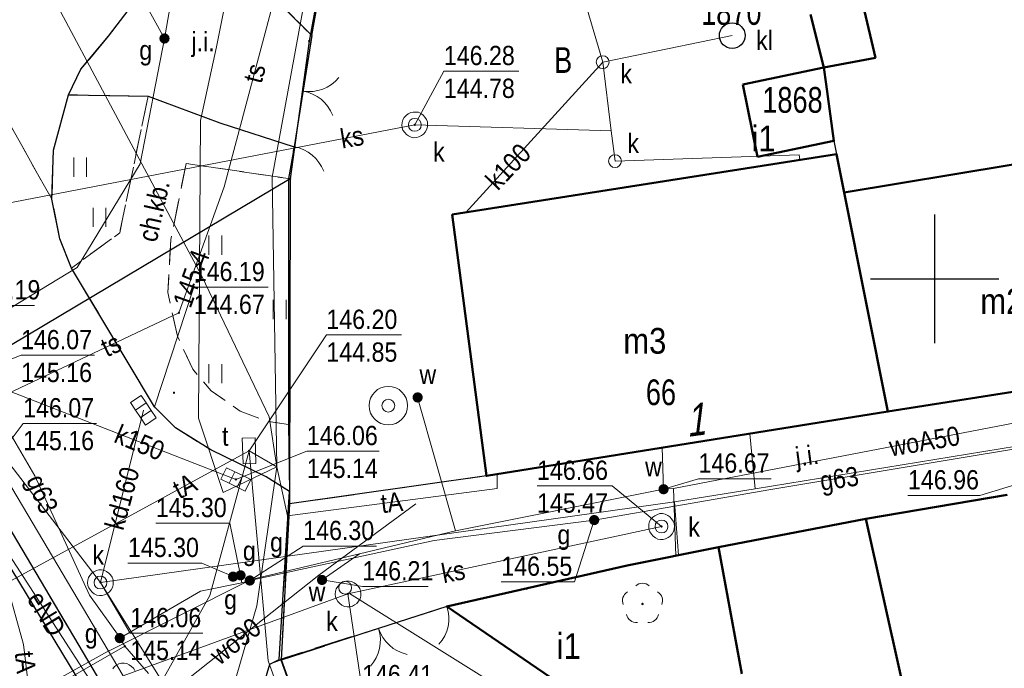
# Model space of a CAD drawing. Header units: metres. Extents: x 5552311 to 5555313, y 5709371 to 5712599.
# Tile 52 of 71: x 5554564 to 5554603, y 5710685 to 5710710. Entities that reach past the tile are written whole.
import ezdxf
from ezdxf.enums import TextEntityAlignment as Align

# ---------------------------------------------------------------- set-up
doc = ezdxf.new("R2010")
doc.units = ezdxf.units.M
doc.header["$MEASUREMENT"] = 0
for name, pattern in [('1.0_0.5', [1.5, 1, -0.5]), ('1.5_0.5', [2, 1.5, -0.5]), ('otob_500', [0]), ('otof_500', [0])]:
    doc.linetypes.add(name, pattern=pattern)
doc.layers.get('0').update_dxf_attribs({"color": 2, "linetype": 'CONTINUOUS', "lineweight": 5})
for name, color, linetype in [('203-punkt graniczny', 7, 'CONTINUOUS'), ('210-oznaczenie konturu użytku gruntowego', 60, 'CONTINUOUS'), ('218-kontur użytku gruntowego', 60, 'CONTINUOUS'), ('219-działka ewidencyjna', 7, 'CONTINUOUS'), ('238-Punkt adresowy budynku', 7, 'CONTINUOUS'), ('312-budynek ewidencyjny', 7, 'CONTINUOUS'), ('312-oznaczenie budynku ewidencyjnego', 7, 'CONTINUOUS'), ('312-oznaczenie budynku ewidencyjnego-Atr117', 7, 'CONTINUOUS'), ('brama', 7, 'CONTINUOUS'), ('chodnik', 7, 'CONTINUOUS'), ('chodnik-Atr17', 7, 'CONTINUOUS'), ('drzewo liściaste', 7, 'CONTINUOUS'), ('furtka', 7, 'CONTINUOUS'), ('jezdnia', 7, 'CONTINUOUS'), ('jezdnia-Atr17', 7, 'CONTINUOUS'), ('kratka ściekowa', 7, 'CONTINUOUS'), ('krawężnik', 7, 'CONTINUOUS'), ('ogrodzenie trwałe', 7, 'CONTINUOUS'), ('osadnik  szambo', 7, 'CONTINUOUS'), ('osadnik  szambo-Atr17', 7, 'CONTINUOUS'), ('przewód elektroenergetyczny podziemny', 7, 'CONTINUOUS'), ('przewód elektroenergetyczny podziemny-Atr1', 7, 'CONTINUOUS'), ('przewód gazowy', 7, 'CONTINUOUS'), ('przewód gazowy-Atr1', 7, 'CONTINUOUS'), ('przewód kanalizacyjny', 7, 'CONTINUOUS'), ('przewód kanalizacyjny-Atr1', 7, 'CONTINUOUS'), ('przewód telekomunikacyjny podziemny', 7, 'CONTINUOUS'), ('przewód telekomunikacyjny podziemny-Atr1', 7, 'CONTINUOUS'), ('przewód wodociągowy', 7, 'CONTINUOUS'), ('przewód wodociągowy-Atr1', 7, 'CONTINUOUS'), ('rzedna', 7, 'CONTINUOUS'), ('rzedna-Atr2', 7, 'CONTINUOUS'), ('rzedna-Atr3', 7, 'CONTINUOUS'), ('studnia kanalizacyjna', 7, 'CONTINUOUS'), ('studnia zwykła', 7, 'CONTINUOUS'), ('szafa telekomunikacyjna lub kontener', 7, 'CONTINUOUS'), ('szafa telekomunikacyjna lub kontener-Atr17', 7, 'CONTINUOUS'), ('trawnik', 7, 'CONTINUOUS'), ('Wstawianie ramki sekcyjnej z opisem', 7, 'CONTINUOUS'), ('właz do komory lub kanału - okrągły', 7, 'CONTINUOUS'), ('właz do komory lub kanału - okrągły-Atr17', 7, 'CONTINUOUS'), ('zasuwa lub zawór', 7, 'CONTINUOUS'), ('zasuwa lub zawór-Atr17', 7, 'CONTINUOUS')]:
    doc.layers.add(name, color=color, linetype=linetype)
doc.styles.get("Standard").update_dxf_attribs({"font": 'Working1250', "width": 0.75})
doc.linetypes.add('902-500', pattern='A,3.75,0,[1,ksztalty.shx,S=0.5,R=0,X=0,Y=0],3.75', length=7.5)

# ---------------------------------------------------------------- blocks, each defined once
blk = doc.blocks.new('203')
at = {"linetype": 'Continuous', "lineweight": 0}
h = blk.add_hatch(color=94, dxfattribs=at)
edge = h.paths.add_edge_path()
edge.add_arc((0, 0), 0.045, 0, 360)
blk = doc.blocks.new('US22')
at = {"color": 0, "linetype": 'Continuous', "lineweight": 13}
blk.add_circle((0, 0), 0.25, dxfattribs=at)
blk = doc.blocks.new('US15')
at = {"color": 0, "linetype": 'Continuous', "lineweight": 13}
blk.add_circle((0, 0), 0.25, dxfattribs=at)
blk = doc.blocks.new('SUKM')
at = {"color": 0, "linetype": 'Continuous'}
blk.add_circle((0, 0), 0.5, dxfattribs=at)
blk = doc.blocks.new('OK02')
at = {"color": 0, "linetype": 'Continuous', "lineweight": 0}
for centre, start, end in [((-1.5, 0), 0, 60), ((1.5, 0), 120, 180)]:
    blk.add_arc(centre, 1.5, start, end, dxfattribs=at)
blk = doc.blocks.new('OK04')
at = {"color": 0, "linetype": 'Continuous', "lineweight": 0}
blk.add_arc((1.5, 0.001), 1.5, 120, 180, dxfattribs=at)
blk = doc.blocks.new('US25')
at = {"linetype": 'Continuous', "lineweight": 0}
h = blk.add_hatch(color=0, dxfattribs=at)
edge = h.paths.add_edge_path()
edge.add_arc((0, 0), 0.2, 0, 360)
blk = doc.blocks.new('PW01')
at = {"linetype": 'Continuous', "lineweight": 13}
h = blk.add_hatch(color=0, dxfattribs=at)
edge = h.paths.add_edge_path()
edge.add_arc((0, 0), 0.045, 0, 360)
blk = doc.blocks.new('OP021')
at = {"linetype": 'Continuous', "lineweight": 13}
h = blk.add_hatch(color=0, dxfattribs=at)
edge = h.paths.add_edge_path()
edge.add_arc((0, 0), 0.05, 0, 360)
at = {"color": 0, "linetype": 'Continuous', "lineweight": 13}
for centre, start, end in [((0, 0.4), 49.272, 130.728), ((-0.38, 0.124), 121.308, 202.548), ((0.38, 0.124), 337.452, 58.692), ((-0.235, -0.324), 193.221, 274.871), ((0.235, -0.324), 265.129, 346.779)]:
    blk.add_arc(centre, 0.4, start, end, dxfattribs=at)
blk = doc.blocks.new('US13')
at = {"color": 0, "linetype": 'Continuous', "lineweight": 13}
for radius in [0.75, 0.25]:
    blk.add_circle((0, 0), radius, dxfattribs=at)
blk = doc.blocks.new('TU04')
at = {"color": 0, "linetype": 'Continuous', "lineweight": 13}
for p, q in [((0, 0), (0, 0.75)), ((0.5, 0), (0.5, 0.75))]:
    blk.add_line(p, q, dxfattribs=at)
blk = doc.blocks.new('US05')
at = {"color": 0, "linetype": 'Continuous', "lineweight": 13}
for p, q in [((-0.525, -0.25), (-0.525, 0.25)), ((-0.525, 0.25), (-0.175, 0.25)), ((-0.175, -0.25), (-0.175, 0.25)), ((-0.175, 0.25), (0.175, 0.25)), ((0.175, -0.25), (0.175, 0.25)), ((0.175, 0.25), (0.525, 0.25)), ((0.525, -0.25), (0.525, 0.25)), ((-0.525, -0.25), (-0.175, -0.25)), ((-0.175, -0.25), (0.175, -0.25)), ((0.175, -0.25), (0.525, -0.25))]:
    blk.add_line(p, q, dxfattribs=at)
blk = doc.blocks.new('US20')
at = {"color": 0, "linetype": 'Continuous', "lineweight": 13}
for p, q in [((-0.5, -0.25), (-0.5, 0.25)), ((-0.5, 0.25), (0.5, 0.25)), ((0.5, -0.25), (0.5, 0.25)), ((-0.5, -0.25), (0.5, -0.25))]:
    blk.add_line(p, q, dxfattribs=at)
blk = doc.blocks.new('RAMKA500K')
at = {"color": 0}
for p, q in [((200, 197.5), (200, 202.5)), ((197.5, 200), (202.5, 200))]:
    blk.add_line(p, q, dxfattribs=at)

msp = doc.modelspace()

# ---------------------------------------------------------------- linework, layer by layer
at = {"layer": '218-kontur użytku gruntowego', "linetype": 'Continuous', "lineweight": 9, "flags": 128}
for points in [[(5554577.75, 5710720.6), (5554575.66, 5710709.25)], [(5554575.66, 5710709.25), (5554577.75, 5710720.6)], [(5554595.69, 5710708.22), (5554595.17, 5710710.28)], [(5554595.17, 5710710.28), (5554595.69, 5710708.22)], [(5554575.66, 5710709.25), (5554574.92, 5710703.89)], [(5554574.92, 5710703.89), (5554575.66, 5710709.25)], [(5554596.08, 5710705.37), (5554595.69, 5710708.22)], [(5554595.69, 5710708.22), (5554596.08, 5710705.37)], [(5554598.18, 5710694.84), (5554596.08, 5710705.37)], [(5554596.08, 5710705.37), (5554598.18, 5710694.84)], [(5554574.92, 5710703.89), (5554574.89, 5710691.25)], [(5554574.89, 5710691.25), (5554574.92, 5710703.89)], [(5554598.18, 5710694.84), (5554610.71, 5710696.81)], [(5554610.71, 5710696.81), (5554598.18, 5710694.84)], [(5554569.11, 5710680.39), (5554560.18, 5710695.12)], [(5554560.18, 5710695.12), (5554569.11, 5710680.39)], [(5554582.56, 5710692.34), (5554598.18, 5710694.84)], [(5554598.18, 5710694.84), (5554582.56, 5710692.34)], [(5554574.89, 5710691.25), (5554582.56, 5710692.34)], [(5554582.56, 5710692.34), (5554574.89, 5710691.25)], [(5554602.82, 5710691.6), (5554597.32, 5710690.67)], [(5554597.32, 5710690.67), (5554602.82, 5710691.6)], [(5554597.32, 5710690.67), (5554591.59, 5710689.57)], [(5554591.59, 5710689.57), (5554597.32, 5710690.67)], [(5554591.59, 5710689.57), (5554588.03, 5710688.85)], [(5554588.03, 5710688.85), (5554591.59, 5710689.57)], [(5554588.03, 5710688.85), (5554584.12, 5710687.95)], [(5554584.12, 5710687.95), (5554588.03, 5710688.85)], [(5554584.12, 5710687.95), (5554581.02, 5710687.26)], [(5554581.02, 5710687.26), (5554584.12, 5710687.95)], [(5554581.02, 5710687.26), (5554574.57, 5710685.19)], [(5554574.57, 5710685.19), (5554581.02, 5710687.26)], [(5554574.57, 5710685.19), (5554576.05, 5710681.07)], [(5554576.05, 5710681.07), (5554574.57, 5710685.19)]]:
    msp.add_lwpolyline(points, dxfattribs=at)
at = {"layer": '219-działka ewidencyjna', "color": 94, "linetype": 'Continuous', "lineweight": 30, "flags": 128}
for points in [[(5554577.75, 5710720.6), (5554575.66, 5710709.25)], [(5554595.17, 5710710.28), (5554595.69, 5710708.22)], [(5554575.66, 5710709.25), (5554574.92, 5710703.89)], [(5554595.69, 5710708.22), (5554596.08, 5710705.37)], [(5554596.08, 5710705.37), (5554598.18, 5710694.84)], [(5554574.92, 5710703.89), (5554560.18, 5710695.12)], [(5554574.92, 5710703.89), (5554574.89, 5710691.25)], [(5554610.71, 5710696.81), (5554598.18, 5710694.84)], [(5554560.18, 5710695.12), (5554569.11, 5710680.39)], [(5554598.18, 5710694.84), (5554582.56, 5710692.34)], [(5554582.56, 5710692.34), (5554574.89, 5710691.25)], [(5554602.82, 5710691.6), (5554597.32, 5710690.67)], [(5554574.89, 5710691.25), (5554574.57, 5710685.19)], [(5554597.32, 5710690.67), (5554591.59, 5710689.57)], [(5554591.59, 5710689.57), (5554588.03, 5710688.85)], [(5554588.03, 5710688.85), (5554584.12, 5710687.95)], [(5554584.12, 5710687.95), (5554581.02, 5710687.26)], [(5554581.02, 5710687.26), (5554574.57, 5710685.19)], [(5554574.57, 5710685.19), (5554576.05, 5710681.07)]]:
    msp.add_lwpolyline(points, dxfattribs=at)
at = {"layer": '312-budynek ewidencyjny', "color": 8, "linetype": 'Continuous', "lineweight": 50, "flags": 128}
for points in [[(5554597.21, 5710710.63), (5554597.7, 5710708.6)], [(5554595.69, 5710708.22), (5554595.17, 5710710.28)], [(5554597.7, 5710708.6), (5554595.69, 5710708.22)], [(5554592.54, 5710707.56), (5554595.69, 5710708.22)], [(5554595.69, 5710708.22), (5554595.78, 5710707.57)], [(5554593.1, 5710704.75), (5554592.54, 5710707.56)], [(5554595.78, 5710707.57), (5554596.08, 5710705.37)], [(5554596.08, 5710705.37), (5554593.1, 5710704.75)], [(5554596.47, 5710703.36), (5554609.32, 5710705.48)], [(5554581.22, 5710702.5), (5554596.18, 5710704.85)], [(5554596.18, 5710704.85), (5554596.47, 5710703.36)], [(5554598.18, 5710694.84), (5554596.47, 5710703.36)], [(5554596.47, 5710703.36), (5554598.18, 5710694.84)], [(5554582.56, 5710692.34), (5554581.22, 5710702.5)], [(5554610.71, 5710696.81), (5554598.18, 5710694.84)], [(5554598.18, 5710694.84), (5554582.56, 5710692.34)], [(5554597.32, 5710690.67), (5554602.82, 5710691.6)], [(5554591.59, 5710689.57), (5554597.32, 5710690.67)], [(5554597.32, 5710690.67), (5554600.04, 5710678.44)], [(5554600.04, 5710678.44), (5554597.32, 5710690.67)], [(5554588.03, 5710688.85), (5554591.59, 5710689.57)], [(5554591.59, 5710689.57), (5554592.5, 5710684.64)], [(5554592.5, 5710684.64), (5554591.59, 5710689.57)], [(5554581.02, 5710687.26), (5554588.03, 5710688.85)], [(5554585.77, 5710684), (5554581.02, 5710687.26)]]:
    msp.add_lwpolyline(points, dxfattribs=at)
at = {"layer": 'brama', "color": 8, "linetype": 'otob_500', "lineweight": 18, "flags": 128}
for points in [[(5554575.76, 5710709.46), (5554575.07, 5710705.14)], [(5554580.47, 5710687.08), (5554576.25, 5710685.73)]]:
    msp.add_lwpolyline(points, dxfattribs=at)
at = {"layer": 'chodnik', "color": 8, "linetype": '1.0_0.5', "lineweight": 18, "flags": 128}
for points in [[(5554570.46, 5710694.21), (5554571.83, 5710693.35), (5554573.99, 5710692.3), (5554574.9, 5710691.73), (5554574.86, 5710694.34), (5554574.03, 5710694.46), (5554572.98, 5710694.85), (5554571.85, 5710695.65), (5554571.13, 5710696.49), (5554570.54, 5710697.77), (5554570.16, 5710699.47), (5554570.28, 5710701.53), (5554570.87, 5710704.49), (5554574.86, 5710703.9), (5554575.07, 5710705.14), (5554572.18, 5710706.07), (5554569.39, 5710707.1), (5554568.29, 5710701.79), (5554566.41, 5710700.42), (5554569.64, 5710695.02)], [(5554543.06, 5710683.29), (5554549.54, 5710687.57), (5554553.4, 5710690.24), (5554554.39, 5710690.94), (5554555.4, 5710689.41), (5554557.8, 5710690.99), (5554560.86, 5710685.97), (5554562.16, 5710686.78), (5554563.05, 5710685.29), (5554561.83, 5710684.55), (5554565.85, 5710678.11), (5554569.6, 5710680.85), (5554561.92, 5710693.81), (5554560.73, 5710695.29), (5554558.78, 5710696.84), (5554556.44, 5710697.5), (5554554.52, 5710697.03), (5554553.01, 5710696.3), (5554551.5, 5710695.18), (5554542.1, 5710686.33), (5554542.04, 5710684.38)]]:
    msp.add_lwpolyline(points, close=True, dxfattribs=at)
at = {"layer": 'furtka', "color": 8, "linetype": 'otof_500', "lineweight": 18, "flags": 128}
for points in [[(5554575.07, 5710705.14), (5554574.86, 5710703.9)], [(5554581.02, 5710687.26), (5554580.47, 5710687.08)]]:
    msp.add_lwpolyline(points, dxfattribs=at)
at = {"layer": 'jezdnia', "color": 8, "linetype": '1.5_0.5', "lineweight": 18, "flags": 128}
for points in [[(5554518.33, 5710769.05), (5554532.95, 5710743.99), (5554536.22, 5710738.38), (5554552.05, 5710711.22), (5554560.73, 5710695.29), (5554561.92, 5710693.81), (5554569.6, 5710680.85), (5554575.73, 5710670.65), (5554603.83, 5710627.01), (5554609.82, 5710629.69), (5554596.71, 5710647.84), (5554578.75, 5710672.96), (5554575.45, 5710680.03), (5554574.11, 5710683.4), (5554573.92, 5710684.32), (5554574.13, 5710685.01), (5554574.57, 5710685.19), (5554574.89, 5710691.25), (5554574.9, 5710691.73), (5554573.99, 5710692.3), (5554571.83, 5710693.35), (5554570.46, 5710694.21), (5554569.64, 5710695.02), (5554566.41, 5710700.42), (5554565.96, 5710701.56), (5554565.65, 5710703.1), (5554557.03, 5710718.39), (5554556.01, 5710719.47), (5554552.43, 5710725.14), (5554548.9, 5710731.54), (5554542.14, 5710743.53), (5554541.8, 5710744.15), (5554539.98, 5710747.24), (5554537.84, 5710750.92), (5554526.91, 5710768.76), (5554523.93, 5710773.48)], [(5554557.03, 5710718.39), (5554565.65, 5710703.1), (5554565.71, 5710705.01), (5554566.29, 5710707.16), (5554566.78, 5710708.15), (5554567.85, 5710709.44), (5554569.93, 5710712.16), (5554571.95, 5710715.14), (5554573.35, 5710717.47), (5554574.34, 5710719.45), (5554575.76, 5710723.25), (5554577.25, 5710728.01), (5554577.94, 5710729.93), (5554579.03, 5710731.87), (5554580.33, 5710733.32), (5554587.63, 5710749.73), (5554588.09, 5710751.34), (5554588.86, 5710752.96), (5554583.32, 5710757.25), (5554575.1, 5710742.43), (5554571.11, 5710732), (5554568.07, 5710723.54), (5554566.52, 5710719.85), (5554565.82, 5710718.82), (5554564.49, 5710717.74), (5554562.71, 5710716.87), (5554561.36, 5710716.68), (5554559.8, 5710716.93), (5554558.29, 5710717.57)], [(5554575.07, 5710705.14), (5554575.76, 5710709.46), (5554573.42, 5710711.8), (5554571.95, 5710715.14), (5554569.93, 5710712.16), (5554567.85, 5710709.44), (5554566.78, 5710708.15), (5554566.29, 5710707.16), (5554569.39, 5710707.1), (5554572.18, 5710706.07)], [(5554574.9, 5710691.73), (5554574.49, 5710685.2), (5554581.02, 5710687.26), (5554584.12, 5710687.95), (5554588.03, 5710688.85), (5554591.59, 5710689.57), (5554597.32, 5710690.67), (5554602.82, 5710691.6), (5554606.84, 5710692.32), (5554619.9, 5710694.62), (5554633.25, 5710695.38), (5554642.9, 5710696.95), (5554654.64, 5710698.74), (5554664.55, 5710700.22), (5554649.01, 5710707.74), (5554649.17, 5710704.6), (5554648.49, 5710703.32), (5554647.71, 5710702.88), (5554644.63, 5710702), (5554624.99, 5710699.02), (5554616.99, 5710697.72), (5554610.71, 5710696.81), (5554598.18, 5710694.84), (5554582.56, 5710692.34), (5554574.89, 5710691.25)]]:
    msp.add_lwpolyline(points, close=True, dxfattribs=at)
at = {"layer": 'krawężnik', "color": 8, "linetype": 'Continuous', "lineweight": 25, "flags": 128}
for points in [[(5554575.76, 5710709.46), (5554577.69, 5710720.22), (5554581.01, 5710729.78), (5554582.15, 5710731.42), (5554587.77, 5710733.81), (5554589.55, 5710734.63), (5554589.47, 5710734.92)], [(5554566.29, 5710707.16), (5554566.78, 5710708.15), (5554567.85, 5710709.44), (5554569.93, 5710712.16), (5554571.95, 5710715.14)], [(5554571.95, 5710715.14), (5554573.42, 5710711.8), (5554575.76, 5710709.46)], [(5554575.76, 5710709.46), (5554575.07, 5710705.14)], [(5554574.9, 5710691.73), (5554573.99, 5710692.3), (5554571.83, 5710693.35), (5554570.46, 5710694.21), (5554569.64, 5710695.02), (5554566.41, 5710700.42), (5554565.96, 5710701.56), (5554565.65, 5710703.1), (5554565.71, 5710705.01), (5554566.29, 5710707.16)], [(5554566.29, 5710707.16), (5554569.39, 5710707.1)], [(5554569.39, 5710707.1), (5554572.18, 5710706.07), (5554575.07, 5710705.14)], [(5554575.07, 5710705.14), (5554574.86, 5710703.9)], [(5554574.86, 5710703.9), (5554574.86, 5710694.34)], [(5554569.6, 5710680.85), (5554561.92, 5710693.81), (5554560.73, 5710695.29), (5554558.78, 5710696.84), (5554556.44, 5710697.5), (5554554.52, 5710697.03), (5554553.01, 5710696.3), (5554551.5, 5710695.18), (5554542.1, 5710686.33)], [(5554574.86, 5710694.34), (5554574.9, 5710691.73)], [(5554574.11, 5710683.4), (5554573.92, 5710684.32), (5554574.13, 5710685.01), (5554574.49, 5710685.2), (5554574.9, 5710691.73)]]:
    msp.add_lwpolyline(points, dxfattribs=at)
at = {"layer": 'ogrodzenie trwałe', "color": 8, "linetype": '902-500', "lineweight": 35, "flags": 128}
msp.add_lwpolyline([(5554576.25, 5710685.73), (5554574.57, 5710685.19), (5554576.05, 5710681.07), (5554579.74, 5710673)], dxfattribs=at)
at = {"layer": 'przewód elektroenergetyczny podziemny', "color": 1, "linetype": 'Continuous', "lineweight": 18, "flags": 128}
msp.add_lwpolyline([(5554594.82, 5710652.52), (5554583.35, 5710666.71), (5554579.37, 5710672.77), (5554575.71, 5710680.04), (5554574.03, 5710684.3), (5554568.75, 5710681.89), (5554561.2, 5710693.57), (5554557.94, 5710691.6), (5554557.01, 5710690.47)], dxfattribs=at)
at = {"layer": 'przewód gazowy', "color": 40, "linetype": 'Continuous', "lineweight": 18, "flags": 128}
for points in [[(5554562.62, 5710698.02), (5554566.63, 5710700.44), (5554569.08, 5710704.48), (5554570.03, 5710709.35), (5554574.01, 5710732.01), (5554575.76, 5710735.15), (5554579.54, 5710741.73)], [(5554639.8, 5710698.68), (5554632.81, 5710697.59), (5554625.04, 5710696.74), (5554624.24, 5710696.82), (5554621.75, 5710697.22), (5554619.98, 5710696.9), (5554615.11, 5710695.52), (5554606, 5710693.8), (5554604.93, 5710693.69), (5554593.62, 5710691.81), (5554586.75, 5710690.62), (5554580.52, 5710689.83), (5554573.35, 5710688.27), (5554573.04, 5710688.18), (5554571.43, 5710687.86), (5554568.29, 5710686.03)], [(5554561.91, 5710697.57), (5554562.01, 5710697.46), (5554562.43, 5710696.7), (5554564.98, 5710692.34), (5554567.11, 5710687.7), (5554568.27, 5710686.09), (5554568.29, 5710686.03)], [(5554572.7, 5710688.42), (5554572.99, 5710688.47), (5554573.04, 5710688.18)], [(5554568.29, 5710686.03), (5554568.49, 5710685.71), (5554569.41, 5710684.65)], [(5554563.05, 5710682.6), (5554568.49, 5710685.71)]]:
    msp.add_lwpolyline(points, dxfattribs=at)
at = {"layer": 'przewód kanalizacyjny', "color": 34, "linetype": 'Continuous', "lineweight": 18, "flags": 128}
for points in [[(5554584.36, 5710717.65), (5554587.08, 5710708.43)], [(5554587.08, 5710708.43), (5554592.12, 5710709.46)], [(5554587.08, 5710708.43), (5554581.75, 5710702.58)], [(5554587.08, 5710708.43), (5554587.41, 5710705.76)], [(5554554.89, 5710701.21), (5554579.77, 5710705.99), (5554587.41, 5710705.76)], [(5554587.41, 5710705.76), (5554587.56, 5710704.58), (5554594.73, 5710704.82), (5554594.75, 5710704.63)], [(5554556.08, 5710705.11), (5554563.68, 5710693.24), (5554567.54, 5710688.19)], [(5554567.54, 5710688.19), (5554589.87, 5710691.33), (5554593.01, 5710691.84), (5554603.18, 5710693.5), (5554605.39, 5710693.9), (5554612.64, 5710695.04), (5554621.39, 5710696.47), (5554635.01, 5710698.49), (5554640.38, 5710699.48), (5554653.98, 5710701.55), (5554654.86, 5710701.73), (5554664.71, 5710703.46), (5554668.24, 5710703.85), (5554675.18, 5710699.24), (5554682.8, 5710693.93), (5554700.01, 5710681), (5554707.79, 5710674.54), (5554709.34, 5710673.27), (5554715.77, 5710668.46), (5554720.71, 5710665.84)], [(5554590.84, 5710649.16), (5554588.02, 5710653.97), (5554581.05, 5710664.07), (5554568.42, 5710684.56), (5554560.58, 5710697.79), (5554554.89, 5710701.21)], [(5554562.33, 5710696.28), (5554572.81, 5710692.2)], [(5554567.54, 5710688.19), (5554569.21, 5710694.89)], [(5554593.01, 5710691.84), (5554592.81, 5710693.98)], [(5554589.87, 5710691.33), (5554590.03, 5710689.25)], [(5554589.37, 5710690.37), (5554577.17, 5710687.75), (5554568.42, 5710684.56)], [(5554592.92, 5710648.92), (5554587.97, 5710655.85), (5554581.95, 5710665.09), (5554567.54, 5710688.19)], [(5554594.67, 5710676.87), (5554577.23, 5710687.76)]]:
    msp.add_lwpolyline(points, dxfattribs=at)
at = {"layer": 'przewód telekomunikacyjny podziemny', "color": 30, "linetype": 'Continuous', "lineweight": 18, "flags": 128}
for points in [[(5554753.92, 5710904.95), (5554753.54, 5710901.37), (5554743.57, 5710891.01), (5554735.83, 5710881.98), (5554731.6, 5710872), (5554722.18, 5710863.67), (5554700.26, 5710846.81), (5554662.35, 5710825.56), (5554640.94, 5710811.21), (5554607.93, 5710779.86), (5554594.79, 5710763.74), (5554586.35, 5710752.68), (5554579.43, 5710738.95), (5554575.97, 5710728.64), (5554572.06, 5710709.02), (5554571.43, 5710706.16), (5554571.35, 5710694.58), (5554572.31, 5710691.69), (5554574.4, 5710692.69), (5554574.1, 5710694.64), (5554571.48, 5710700.1)], [(5554317.21, 5710833.83), (5554356.9, 5710836.65), (5554361, 5710837.04), (5554369.52, 5710837.23), (5554386.11, 5710836.9), (5554394.5, 5710835.65), (5554412.61, 5710830.86), (5554421.2, 5710828.39), (5554430.33, 5710825.06), (5554451.4, 5710816.48), (5554464.2, 5710811), (5554481.18, 5710802.85), (5554496.83, 5710794.44), (5554506.51, 5710787.97), (5554515.88, 5710781.61), (5554520.23, 5710777.65), (5554530.54, 5710765.02), (5554534.16, 5710759.48), (5554549.27, 5710736.72), (5554562.12, 5710717.62), (5554571.48, 5710700.1)], [(5554574.4, 5710692.69), (5554574.22, 5710703.95), (5554577.37, 5710721.13), (5554579.26, 5710728.31), (5554581.49, 5710733.37), (5554586.83, 5710747.81), (5554602.32, 5710769.01)], [(5554592.74, 5710734.42), (5554592.52, 5710734.58), (5554589.4, 5710735.12), (5554587.15, 5710734.02), (5554584.18, 5710732.81), (5554581.94, 5710731.73), (5554580.69, 5710730.04), (5554579.34, 5710726.78), (5554576.7, 5710719.1), (5554574.27, 5710710.79), (5554572.35, 5710703.58), (5554570.59, 5710698.68), (5554560.83, 5710694.08), (5554560.1, 5710695.33), (5554552.23, 5710690.54), (5554545.26, 5710685.53), (5554536.07, 5710679.29), (5554537.92, 5710674.67)], [(5554563.88, 5710688.17), (5554573.32, 5710693.31)], [(5554573.32, 5710693.31), (5554571.8, 5710687.68), (5554568.73, 5710682.22), (5554565.54, 5710678.61)], [(5554573.32, 5710693.31), (5554574.06, 5710685.14), (5554575.81, 5710680.28), (5554579.45, 5710672.85), (5554583.27, 5710667.16), (5554595.75, 5710650.3)], [(5554573.32, 5710693.31), (5554574.4, 5710692.69)], [(5554574.4, 5710692.69), (5554573.63, 5710687.29), (5554572.56, 5710683.61), (5554578.48, 5710672.91), (5554593.95, 5710651.46), (5554607.27, 5710632.58)], [(5554574.4, 5710692.69), (5554574.82, 5710690.78), (5554582.97, 5710691.85), (5554582.98, 5710692.41)], [(5554563.88, 5710688.17), (5554564.54, 5710685.78), (5554565.36, 5710678.96)]]:
    msp.add_lwpolyline(points, dxfattribs=at)
at = {"layer": 'przewód wodociągowy', "color": 5, "linetype": 'Continuous', "lineweight": 18, "flags": 128}
for points in [[(5554654.31, 5710701.74), (5554639.37, 5710699.42), (5554622.1, 5710697.11), (5554605.42, 5710694.84), (5554589.84, 5710691.85), (5554589.45, 5710691.82), (5554581.36, 5710690.2), (5554577.62, 5710689.31), (5554573.4, 5710688.31)], [(5554581.36, 5710690.2), (5554579.88, 5710695.39)], [(5554589.45, 5710691.82), (5554589.39, 5710693.44)], [(5554589.84, 5710691.85), (5554589.93, 5710689.23)], [(5554569.95, 5710682.64), (5554569.83, 5710682.86), (5554569.52, 5710683.32), (5554576.03, 5710688.48), (5554579.81, 5710691.25)], [(5554576.16, 5710688.29), (5554577.62, 5710689.31)], [(5554576.03, 5710688.48), (5554576.16, 5710688.29)], [(5554573.4, 5710688.31), (5554567.69, 5710685.44), (5554562.93, 5710682.78)]]:
    msp.add_lwpolyline(points, dxfattribs=at)
at = {"layer": 'rzedna-Atr2', "color": 8, "lineweight": 5, "flags": 128}
for points in [[(5554570.03, 5710709.35), (5554569.03, 5710711.16), (5554566.213, 5710711.16)], [(5554579.77, 5710705.99), (5554580.9, 5710708.08), (5554583.817, 5710708.08)], [(5554561.47, 5710700.02), (5554562.44, 5710698.97), (5554564.97, 5710698.97)], [(5554569.64, 5710695.02), (5554571.17, 5710699.68), (5554574.061, 5710699.68)], [(5554573.32, 5710693.31), (5554576.33, 5710697.82), (5554579.247, 5710697.82)], [(5554561.58, 5710695.91), (5554564.45, 5710697.03), (5554567.304, 5710697.03)], [(5554563.68, 5710693.24), (5554564.53, 5710694.38), (5554567.384, 5710694.38)], [(5554572.81, 5710692.2), (5554575.57, 5710693.3), (5554578.387, 5710693.3)], [(5554589.45, 5710691.82), (5554590.81, 5710692.23), (5554593.637, 5710692.23)], [(5554589.37, 5710690.37), (5554587.45, 5710691.95), (5554584.527, 5710691.95)], [(5554603.41, 5710692.08), (5554601.75, 5710691.58), (5554598.96, 5710691.58)], [(5554572.99, 5710688.47), (5554572.57, 5710690.5), (5554569.69, 5710690.5)], [(5554586.75, 5710690.62), (5554585.99, 5710688.22), (5554583.136, 5710688.22)], [(5554573.35, 5710688.27), (5554575.43, 5710689.61), (5554578.278, 5710689.61)], [(5554572.7, 5710688.42), (5554571.49, 5710688.95), (5554568.61, 5710688.95)], [(5554567.54, 5710688.19), (5554568.7, 5710686.22), (5554571.517, 5710686.22)], [(5554576.16, 5710688.29), (5554577.73, 5710688.04), (5554580.291, 5710688.04)], [(5554577.17, 5710687.75), (5554577.72, 5710684), (5554580.313, 5710684)]]:
    msp.add_lwpolyline(points, dxfattribs=at)
at = {"layer": 'studnia kanalizacyjna', "color": 34, "linetype": 'Continuous', "lineweight": 18, "flags": 128}
for points in [[(5554580.27, 5710706.01), (5554580.26, 5710705.91), (5554580.23, 5710705.8), (5554580.17, 5710705.71), (5554580.11, 5710705.63), (5554580.03, 5710705.57), (5554579.93, 5710705.52), (5554579.83, 5710705.5), (5554579.73, 5710705.49), (5554579.63, 5710705.51), (5554579.53, 5710705.56), (5554579.45, 5710705.62), (5554579.38, 5710705.69), (5554579.31, 5710705.78), (5554579.28, 5710705.88), (5554579.27, 5710705.98), (5554579.28, 5710706.08), (5554579.3, 5710706.18), (5554579.36, 5710706.27), (5554579.43, 5710706.36), (5554579.51, 5710706.42), (5554579.61, 5710706.47), (5554579.71, 5710706.49), (5554579.81, 5710706.49), (5554579.91, 5710706.48), (5554580.01, 5710706.43), (5554580.09, 5710706.37), (5554580.16, 5710706.29), (5554580.22, 5710706.2), (5554580.26, 5710706.11)], [(5554589.87, 5710690.38), (5554589.86, 5710690.28), (5554589.83, 5710690.18), (5554589.78, 5710690.09), (5554589.71, 5710690), (5554589.63, 5710689.94), (5554589.53, 5710689.89), (5554589.43, 5710689.87), (5554589.33, 5710689.87), (5554589.23, 5710689.88), (5554589.13, 5710689.93), (5554589.05, 5710689.99), (5554588.98, 5710690.07), (5554588.91, 5710690.16), (5554588.88, 5710690.26), (5554588.87, 5710690.36), (5554588.88, 5710690.46), (5554588.9, 5710690.56), (5554588.96, 5710690.65), (5554589.03, 5710690.73), (5554589.11, 5710690.79), (5554589.21, 5710690.84), (5554589.31, 5710690.87), (5554589.41, 5710690.87), (5554589.51, 5710690.85), (5554589.61, 5710690.8), (5554589.69, 5710690.74), (5554589.76, 5710690.67), (5554589.82, 5710690.58), (5554589.86, 5710690.48)], [(5554567.78, 5710688.62), (5554567.86, 5710688.56), (5554567.93, 5710688.49), (5554568, 5710688.4), (5554568.03, 5710688.3), (5554568.04, 5710688.2), (5554568.03, 5710688.1), (5554568.01, 5710688), (5554567.95, 5710687.91), (5554567.88, 5710687.82), (5554567.8, 5710687.76), (5554567.7, 5710687.71), (5554567.6, 5710687.69), (5554567.5, 5710687.69), (5554567.4, 5710687.7), (5554567.3, 5710687.75), (5554567.22, 5710687.81), (5554567.15, 5710687.89), (5554567.09, 5710687.98), (5554567.05, 5710688.08), (5554567.04, 5710688.18), (5554567.05, 5710688.28), (5554567.08, 5710688.38), (5554567.13, 5710688.47), (5554567.2, 5710688.55), (5554567.28, 5710688.61), (5554567.38, 5710688.66), (5554567.48, 5710688.69), (5554567.58, 5710688.69), (5554567.68, 5710688.67)], [(5554577.43, 5710687.32), (5554577.34, 5710687.27), (5554577.24, 5710687.25), (5554577.14, 5710687.25), (5554577.04, 5710687.26), (5554576.93, 5710687.31), (5554576.85, 5710687.37), (5554576.78, 5710687.45), (5554576.72, 5710687.54), (5554576.69, 5710687.64), (5554576.67, 5710687.74), (5554576.68, 5710687.84), (5554576.71, 5710687.94), (5554576.77, 5710688.03), (5554576.84, 5710688.11), (5554576.91, 5710688.17), (5554577.01, 5710688.22), (5554577.11, 5710688.25), (5554577.21, 5710688.25), (5554577.31, 5710688.23), (5554577.41, 5710688.18), (5554577.5, 5710688.12), (5554577.57, 5710688.05), (5554577.63, 5710687.96), (5554577.66, 5710687.86), (5554577.67, 5710687.76), (5554577.67, 5710687.66), (5554577.64, 5710687.56), (5554577.58, 5710687.47), (5554577.51, 5710687.38)]]:
    msp.add_lwpolyline(points, close=True, dxfattribs=at)
msp.add_lwpolyline([(5554568.02, 5710684.84), (5554568.09, 5710684.92), (5554568.16, 5710684.98), (5554568.26, 5710685.03), (5554568.36, 5710685.05), (5554568.46, 5710685.06), (5554568.56, 5710685.04), (5554568.66, 5710684.99), (5554568.75, 5710684.93), (5554568.82, 5710684.86), (5554568.88, 5710684.77)], dxfattribs=at)
at = {"layer": 'trawnik', "color": 8, "linetype": '1.0_0.5', "lineweight": 18, "flags": 128}
for points in [[(5554575.76, 5710709.46), (5554577.69, 5710720.22), (5554581.01, 5710729.78), (5554582.15, 5710731.42), (5554587.77, 5710733.81), (5554589.55, 5710734.63), (5554589.47, 5710734.92), (5554583.59, 5710732.98), (5554582.42, 5710732.4), (5554581.21, 5710731.39), (5554580.13, 5710729.88), (5554579.4, 5710728.15), (5554577.66, 5710722.64), (5554576.64, 5710719.86), (5554573.42, 5710711.8)], [(5554566.29, 5710707.16), (5554565.71, 5710705.01), (5554565.65, 5710703.1), (5554565.96, 5710701.56), (5554566.41, 5710700.42), (5554568.29, 5710701.79), (5554569.39, 5710707.1)], [(5554570.87, 5710704.49), (5554570.28, 5710701.53), (5554570.16, 5710699.47), (5554570.54, 5710697.77), (5554571.13, 5710696.49), (5554571.85, 5710695.65), (5554572.98, 5710694.85), (5554574.03, 5710694.46), (5554574.86, 5710694.34), (5554574.86, 5710703.9)]]:
    msp.add_lwpolyline(points, close=True, dxfattribs=at)

# ---------------------------------------------------------------- block references
at = {"layer": '203-punkt graniczny', "color": 8, "linetype": 'Continuous', "lineweight": 18}
for p in [(5554575.66, 5710709.25), (5554595.69, 5710708.22), (5554596.08, 5710705.37), (5554574.92, 5710703.89), (5554598.18, 5710694.84), (5554582.56, 5710692.34), (5554574.89, 5710691.25), (5554597.32, 5710690.67), (5554591.59, 5710689.57), (5554588.03, 5710688.85), (5554584.12, 5710687.95), (5554581.02, 5710687.26), (5554574.57, 5710685.19)]:
    msp.add_blockref('203', p, dxfattribs=at)
at = {"layer": 'brama', "color": 8, "linetype": 'Continuous', "lineweight": 18}
for p, rotation in [((5554575.415, 5710707.3), 260.9250000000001), ((5554578.36, 5710686.405), 197.74)]:
    msp.add_blockref('OK02', p, dxfattribs=dict(at, rotation=rotation))
at = {"layer": 'drzewo liściaste', "color": 94, "linetype": 'Continuous', "lineweight": 18}
msp.add_blockref('OP021', (5554588.63, 5710687.36), dxfattribs=at)
at = {"layer": 'furtka', "color": 8, "linetype": 'Continuous', "lineweight": 18}
for p, rotation in [((5554575.07, 5710705.14), 260.388), ((5554581.02, 5710687.26), 198.122)]:
    msp.add_blockref('OK04', p, dxfattribs=dict(at, rotation=rotation))
at = {"layer": 'kratka ściekowa', "color": 34, "linetype": 'Continuous', "lineweight": 18}
for p, rotation in [((5554569.21, 5710694.89), 303.911), ((5554572.81, 5710692.2), 333.741)]:
    msp.add_blockref('US05', p, dxfattribs=dict(at, rotation=rotation))
at = {"layer": 'osadnik  szambo', "color": 34, "linetype": 'Continuous', "lineweight": 18}
msp.add_blockref('SUKM', (5554592.12, 5710709.46), dxfattribs=at)
at = {"layer": 'rzedna', "color": 40, "linetype": 'Continuous', "lineweight": 18}
for p in [(5554570.03, 5710709.35), (5554570.03, 5710709.35), (5554586.75, 5710690.62), (5554572.7, 5710688.42), (5554572.99, 5710688.47), (5554573.35, 5710688.27), (5554568.49, 5710685.71)]:
    msp.add_blockref('PW01', p, dxfattribs=at)
at = {"layer": 'rzedna', "color": 34, "linetype": 'Continuous', "lineweight": 18}
for p in [(5554579.77, 5710705.99), (5554589.37, 5710690.37), (5554567.54, 5710688.19), (5554577.17, 5710687.75)]:
    msp.add_blockref('PW01', p, dxfattribs=at)
at = {"layer": 'rzedna', "color": 30, "linetype": 'Continuous', "lineweight": 18}
msp.add_blockref('PW01', (5554570.59, 5710698.68), dxfattribs=at)
at = {"layer": 'rzedna', "color": 34, "linetype": 'Continuous', "lineweight": 18}
for p, rotation in [((5554570.4, 5710695.57), 303.911), ((5554572.81, 5710692.2), 333.741)]:
    msp.add_blockref('PW01', p, dxfattribs=dict(at, rotation=rotation))
at = {"layer": 'rzedna', "color": 30, "linetype": 'Continuous', "lineweight": 18, "rotation": 271.762}
msp.add_blockref('PW01', (5554573.32, 5710693.31), dxfattribs=at)
at = {"layer": 'rzedna', "color": 5, "linetype": 'Continuous', "lineweight": 18}
for p in [(5554589.45, 5710691.82), (5554576.16, 5710688.29)]:
    msp.add_blockref('PW01', p, dxfattribs=at)
at = {"layer": 'studnia kanalizacyjna', "color": 34, "linetype": 'Continuous', "lineweight": 18}
msp.add_blockref('US15', (5554587.08, 5710708.43), dxfattribs=at)
at = {"layer": 'studnia zwykła', "color": 5, "linetype": 'Continuous', "lineweight": 18}
msp.add_blockref('US13', (5554578.74, 5710695.07), dxfattribs=at)
at = {"layer": 'szafa telekomunikacyjna lub kontener', "color": 30, "linetype": 'Continuous', "lineweight": 18, "rotation": 271.762}
msp.add_blockref('US20', (5554573.32, 5710693.31), dxfattribs=at)
at = {"layer": 'trawnik', "color": 8, "linetype": 'Continuous', "lineweight": 18}
for p in [(5554566.499, 5710703.975), (5554567.249, 5710702.019), (5554571.759, 5710700.939), (5554574.259, 5710698.439), (5554571.759, 5710695.939)]:
    msp.add_blockref('TU04', p, dxfattribs=at)
at = {"layer": 'Wstawianie ramki sekcyjnej z opisem', "color": 8, "linetype": 'Continuous', "lineweight": 13}
msp.add_blockref('RAMKA500K', (5554400, 5710500), dxfattribs=at)
msp.add_blockref('RAMKA500K', (5554400, 5710500), dxfattribs=at)
msp.add_blockref('RAMKA500K', (5554400, 5710500), dxfattribs=at)
msp.add_blockref('RAMKA500K', (5554400, 5710500), dxfattribs=at)
at = {"layer": 'właz do komory lub kanału - okrągły', "color": 8, "linetype": 'Continuous', "lineweight": 18}
for p in [(5554587.08, 5710708.43), (5554579.77, 5710705.99), (5554587.56, 5710704.58), (5554589.37, 5710690.37), (5554577.06, 5710687.99)]:
    msp.add_blockref('US22', p, dxfattribs=at)
at = {"layer": 'właz do komory lub kanału - okrągły', "color": 8, "linetype": 'Continuous', "lineweight": 18, "rotation": 74.71600000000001}
msp.add_blockref('US22', (5554567.54, 5710688.19), dxfattribs=at)
at = {"layer": 'zasuwa lub zawór', "color": 40, "linetype": 'Continuous', "lineweight": 18}
for p in [(5554570.03, 5710709.35), (5554586.75, 5710690.62), (5554572.7, 5710688.42), (5554572.99, 5710688.47), (5554573.35, 5710688.27), (5554568.29, 5710686.03)]:
    msp.add_blockref('US25', p, dxfattribs=at)
at = {"layer": 'zasuwa lub zawór', "color": 5, "linetype": 'Continuous', "lineweight": 18}
for p in [(5554579.88, 5710695.39), (5554589.45, 5710691.82), (5554576.16, 5710688.29)]:
    msp.add_blockref('US25', p, dxfattribs=at)

# ---------------------------------------------------------------- texts
at = {"layer": '210-oznaczenie konturu użytku gruntowego', "linetype": 'Continuous', "lineweight": 18, "width": 0.79}
msp.add_text('B', height=1, dxfattribs=at).set_placement((5554585.19, 5710708.01))
at = {"layer": '238-Punkt adresowy budynku', "color": 8, "linetype": 'Continuous', "lineweight": 25, "oblique": 15, "width": 0.79}
msp.add_text('1', height=1.25, rotation=7.775, dxfattribs=at).set_placement((5554590.74, 5710693.9), align=Align.CENTER)
at = {"layer": '312-oznaczenie budynku ewidencyjnego', "color": 8, "linetype": 'Continuous', "lineweight": 18, "width": 0.79}
for s, p in [('1870', (5554590.91, 5710710.88)), ('1868', (5554593.29, 5710707.46)), ('66', (5554588.76, 5710696.09))]:
    msp.add_text(s, height=1, dxfattribs=at).set_placement(p, align=Align.TOP_LEFT)
at = {"layer": '312-oznaczenie budynku ewidencyjnego-Atr117', "color": 8, "width": 0.9}
for s, p in [('i1', (5554593.34, 5710705.46)), ('m2', (5554602.61, 5710699.13)), ('m3', (5554588.72, 5710697.59)), ('i1', (5554585.76, 5710685.72))]:
    msp.add_text(s, height=1, dxfattribs=at).set_placement(p, align=Align.MIDDLE_CENTER)
at = {"layer": 'chodnik-Atr17', "color": 8, "width": 0.9}
msp.add_text('ch.kb.', height=0.75, rotation=77.389, dxfattribs=at).set_placement((5554569.72, 5710701.39))
at = {"layer": 'jezdnia-Atr17', "color": 8, "width": 0.9}
msp.add_text('j.i.', height=0.75, dxfattribs=at).set_placement((5554571.08, 5710708.85))
msp.add_text('j.i.', height=0.75, rotation=7.518, dxfattribs=at).set_placement((5554594.63, 5710692.7))
at = {"layer": 'osadnik  szambo-Atr17', "color": 34, "width": 0.9}
msp.add_text('kl', height=0.75, dxfattribs=at).set_placement((5554593.05, 5710708.9))
at = {"layer": 'przewód elektroenergetyczny podziemny-Atr1', "color": 1, "width": 0.9}
msp.add_text('eND', height=0.75, rotation=301.529, dxfattribs=at).set_placement((5554564.97, 5710687.75), align=Align.MIDDLE_LEFT)
at = {"layer": 'przewód gazowy-Atr1', "color": 40, "width": 0.9}
for rotation, p in [(8.123, (5554595.54, 5710692.13)), (293.302, (5554564.98, 5710692.33))]:
    msp.add_text('g63', height=0.75, rotation=rotation, dxfattribs=at).set_placement(p, align=Align.MIDDLE_LEFT)
at = {"layer": 'przewód kanalizacyjny-Atr1', "color": 34, "width": 0.9}
for s, rotation, p in [('ks', 9.566, (5554576.88, 5710705.44)), ('k100', 46.39, (5554582.73, 5710703.66)), ('k150', 337.403, (5554568.16, 5710694.01)), ('kd160', 74.716, (5554568.06, 5710690.28)), ('ks', 10.814, (5554580.82, 5710688.53))]:
    msp.add_text(s, height=0.75, rotation=rotation, dxfattribs=at).set_placement(p, align=Align.MIDDLE_LEFT)
at = {"layer": 'przewód telekomunikacyjny podziemny-Atr1', "color": 30, "width": 0.9}
for s, rotation, p in [('ts', 75.088, (5554573.44, 5710707.66)), ('ts', 25.235, (5554567.63, 5710697.28)), ('tA', 27.257, (5554570.44, 5710691.75)), ('tA', 27.257, (5554570.44, 5710691.75)), ('tA', 6.147, (5554578.45, 5710691.26)), ('tA', 275.519, (5554564.58, 5710685.51))]:
    msp.add_text(s, height=0.75, rotation=rotation, dxfattribs=at).set_placement(p, align=Align.MIDDLE_LEFT)
at = {"layer": 'przewód wodociągowy-Atr1', "color": 5, "width": 0.9}
for s, rotation, p in [('woA50', 9.539, (5554598.24, 5710693.46)), ('wo90', 38.401, (5554571.94, 5710685.24))]:
    msp.add_text(s, height=0.75, rotation=rotation, dxfattribs=at).set_placement(p, align=Align.MIDDLE_LEFT)
at = {"layer": 'rzedna-Atr2', "color": 34, "lineweight": 5, "width": 0.9}
for s, p in [('146.28', (5554580.9, 5710708.088)), ('146.19', (5554571.17, 5710699.688)), ('146.07', (5554564.45, 5710697.038)), ('146.07', (5554564.53, 5710694.388)), ('146.06', (5554575.57, 5710693.308)), ('146.66', (5554584.527, 5710691.958)), ('146.96', (5554598.96, 5710691.588)), ('146.06', (5554568.7, 5710686.228)), ('146.41', (5554577.72, 5710684.008))]:
    msp.add_text(s, height=0.75, dxfattribs=at).set_placement(p, align=Align.BOTTOM_LEFT)
at = {"layer": 'rzedna-Atr2', "color": 30, "lineweight": 5, "width": 0.9}
msp.add_text('145.4', height=0.75, rotation=70.242, dxfattribs=at).set_placement((5554570.69, 5710698.95), align=Align.MIDDLE_LEFT)
at = {"layer": 'rzedna-Atr2', "color": 40, "lineweight": 5, "width": 0.9}
for s, p in [('146.19', (5554562.44, 5710698.978)), ('145.30', (5554569.69, 5710690.508)), ('146.30', (5554575.43, 5710689.618)), ('145.30', (5554568.61, 5710688.958)), ('146.55', (5554583.136, 5710688.228))]:
    msp.add_text(s, height=0.75, dxfattribs=at).set_placement(p, align=Align.BOTTOM_LEFT)
at = {"layer": 'rzedna-Atr2', "color": 30, "lineweight": 5, "width": 0.9}
msp.add_text('146.20', height=0.75, dxfattribs=at).set_placement((5554576.33, 5710697.828), align=Align.BOTTOM_LEFT)
at = {"layer": 'rzedna-Atr2', "color": 5, "lineweight": 5, "width": 0.9}
for s, p in [('146.67', (5554590.81, 5710692.238)), ('146.21', (5554577.73, 5710688.048))]:
    msp.add_text(s, height=0.75, dxfattribs=at).set_placement(p, align=Align.BOTTOM_LEFT)
at = {"layer": 'rzedna-Atr3', "color": 34, "lineweight": 5, "width": 0.9}
for s, p in [('144.78', (5554580.9, 5710706.812)), ('144.67', (5554571.17, 5710698.412)), ('145.16', (5554564.45, 5710695.763)), ('145.16', (5554564.53, 5710693.112)), ('145.14', (5554575.57, 5710692.032)), ('145.47', (5554584.527, 5710690.683)), ('145.14', (5554568.7, 5710684.952))]:
    msp.add_text(s, height=0.75, dxfattribs=at).set_placement(p, align=Align.BOTTOM_LEFT)
at = {"layer": 'rzedna-Atr3', "color": 30, "lineweight": 5, "width": 0.9}
msp.add_text('144.85', height=0.75, dxfattribs=at).set_placement((5554576.33, 5710696.553), align=Align.BOTTOM_LEFT)
at = {"layer": 'szafa telekomunikacyjna lub kontener-Atr17', "color": 30, "width": 0.9}
msp.add_text('t', height=0.75, dxfattribs=at).set_placement((5554572.27, 5710693.51))
at = {"layer": 'właz do komory lub kanału - okrągły-Atr17', "color": 8, "width": 0.9}
for p in [(5554587.77, 5710707.6), (5554588.04, 5710704.9), (5554580.48, 5710704.56), (5554590.41, 5710689.98), (5554567.23, 5710688.88), (5554576.32, 5710686.31)]:
    msp.add_text('k', height=0.75, dxfattribs=at).set_placement(p)
at = {"layer": 'zasuwa lub zawór-Atr17', "color": 40, "width": 0.9}
for p in [(5554569.05, 5710708.52), (5554585.32, 5710689.68), (5554574.14, 5710689.39), (5554573.08, 5710689.05), (5554572.35, 5710687.16), (5554566.93, 5710685.84)]:
    msp.add_text('g', height=0.75, dxfattribs=at).set_placement(p)
at = {"layer": 'zasuwa lub zawór-Atr17', "color": 5, "width": 0.9}
for p in [(5554579.95, 5710695.91), (5554588.73, 5710692.32), (5554575.64, 5710687.46)]:
    msp.add_text('w', height=0.75, dxfattribs=at).set_placement(p)

doc.saveas('drawing.dxf')
